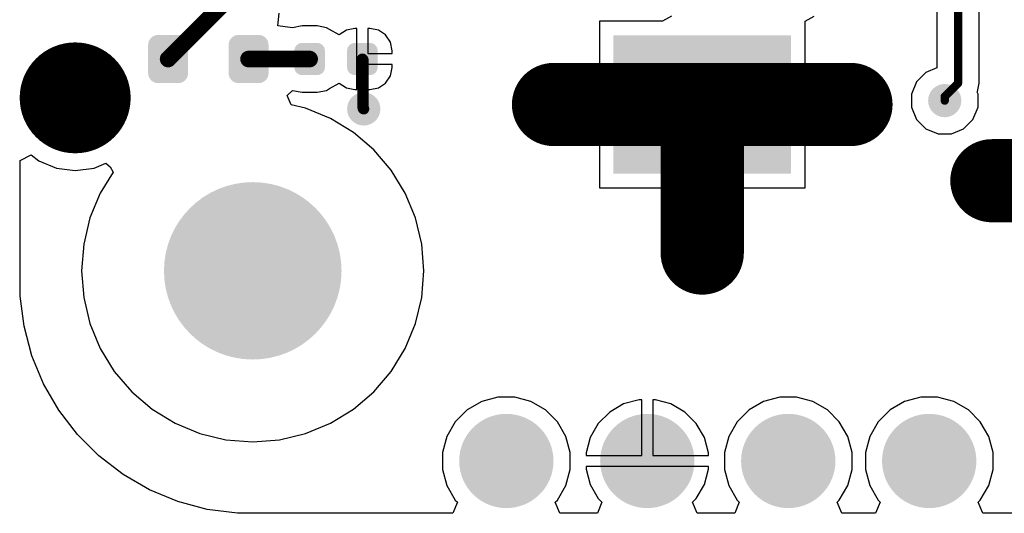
# Model space of a CAD drawing. Header units: inches. Extents: x 0.3 to 40.7, y 0.3 to 25.1.
# Tile 1 of 5: x 0.3 to 18, y 0.3 to 9.2. Entities that reach past the tile are written whole.
import ezdxf

# ---------------------------------------------------------------- set-up
doc = ezdxf.new("R2010")
doc.units = ezdxf.units.IN
for name, color, linetype in [('Pad Holes', 156, 'Continuous'), ('TOP', 1, 'Continuous'), ('Via Holes', 16, 'Continuous')]:
    doc.layers.add(name, color=color, linetype=linetype)

# ---------------------------------------------------------------- blocks, each defined once
blk = doc.blocks.new('F_____________1___F_________1_2377')
at = {"layer": 'TOP'}
h = blk.add_hatch(color=1, dxfattribs=at)
edge = h.paths.add_edge_path()
edge.add_arc((0, 0), 0.499999, 0, 360)
for points, const_width in [([(0.499999, 0, 1), (-0.499999, 0, 1)], 1.00000054), ([(-0.7499985, 0, 1), (-0.2499995, 0, 1)], 0.499999), ([(0.2499995, 0, 1), (0.7499985, 0, 1)], 0.499999)]:
    blk.add_lwpolyline(points, format="xyb", close=True, dxfattribs=dict(at, const_width=const_width))
blk = doc.blocks.new('LEDC1608X80N_AK_2393')
at = {"layer": 'TOP'}
h = blk.add_hatch(color=1, dxfattribs=at)
edge = h.paths.add_edge_path()
edge.add_arc((-0.54499891, -0.2549982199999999), 0.17999964, 270, 360)
edge.add_line((-0.36499927, -0.2549982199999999), (-0.36499927, 0.2550033))
edge.add_arc((-0.54499891, 0.2550033), 0.17999964, 0, 90)
edge.add_line((-0.54499891, 0.4350029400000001), (-0.9050007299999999, 0.4350029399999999))
edge.add_arc((-0.9050007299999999, 0.2550032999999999), 0.17999964, 90, 180)
edge.add_line((-1.08500037, 0.2550032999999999), (-1.08500037, -0.2549982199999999))
edge.add_arc((-0.9050007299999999, -0.25499822), 0.17999964, 180, 270)
edge.add_line((-0.9050007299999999, -0.43499786), (-0.54499891, -0.43499786))
h = blk.add_hatch(color=1, dxfattribs=at)
edge = h.paths.add_edge_path()
edge.add_arc((0.54499891, 0.2549982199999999), 0.17999964, 90, 180)
edge.add_line((0.36499927, 0.2549982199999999), (0.36499927, -0.2550032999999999))
edge.add_arc((0.54499891, -0.2550033), 0.17999964, 180, 270)
edge.add_line((0.54499891, -0.4350029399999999), (0.9050007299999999, -0.4350029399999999))
edge.add_arc((0.9050007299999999, -0.2550033), 0.17999964, 270, 360)
edge.add_line((1.08500037, -0.2550033), (1.08500037, 0.2549982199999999))
edge.add_arc((0.9050007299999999, 0.2549982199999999), 0.17999964, 0, 90)
edge.add_line((0.9050007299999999, 0.43499786), (0.54499891, 0.43499786))
blk = doc.blocks.new('RES_0402_2394')
at = {"layer": 'TOP'}
h = blk.add_hatch(color=1, dxfattribs=at)
edge = h.paths.add_edge_path()
edge.add_arc((-0.34025205, -0.14975078), 0.14024864, 270, 360)
edge.add_line((-0.20000341, -0.14975078), (-0.20000341, 0.14975078))
edge.add_arc((-0.34025205, 0.14975078), 0.14024864, 0, 90)
edge.add_line((-0.34025205, 0.28999942), (-0.60975367, 0.28999942))
edge.add_arc((-0.60975367, 0.14975078), 0.14024864, 90, 180)
edge.add_line((-0.75000231, 0.14975078), (-0.75000231, -0.14975078))
edge.add_arc((-0.60975367, -0.14975078), 0.14024864, 180, 270)
edge.add_line((-0.60975367, -0.28999942), (-0.34025205, -0.28999942))
h = blk.add_hatch(color=1, dxfattribs=at)
edge = h.paths.add_edge_path()
edge.add_arc((0.34024697, 0.14974824), 0.14024864, 90, 180)
edge.add_line((0.19999833, 0.14974824), (0.19999833, -0.14975332))
edge.add_arc((0.34024697, -0.14975332), 0.14024864, 180, 270)
edge.add_line((0.34024697, -0.29000196), (0.6097485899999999, -0.29000196))
edge.add_arc((0.6097485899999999, -0.14975332), 0.14024864, 270, 360)
edge.add_line((0.74999723, -0.14975332), (0.74999723, 0.14974824))
edge.add_arc((0.6097485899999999, 0.14974824), 0.14024864, 0, 90)
edge.add_line((0.6097485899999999, 0.28999688), (0.34024697, 0.28999688))
blk = doc.blocks.new('PEC11J_9215F_S0015_2410')
at = {"layer": 'TOP'}
blk.add_hatch(color=1, dxfattribs=at).paths.add_polyline_path([(-3.75000012, 6.299998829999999), (-6.2500002, 6.299998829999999), (-6.2500002, 9.500000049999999), (-3.75000012, 9.500000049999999)])
blk = doc.blocks.new('PIN_HEADER_2_54___VERT__1_10POS_2412')
at = {"layer": 'Pad Holes'}
h = blk.add_hatch(color=7, dxfattribs=at)
edge = h.paths.add_edge_path()
edge.add_arc((-11.43, 0), 0.499999, 0, 360)
h = blk.add_hatch(color=7, dxfattribs=at)
edge = h.paths.add_edge_path()
edge.add_arc((-8.889999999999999, 0), 0.499999, 0, 360)
h = blk.add_hatch(color=7, dxfattribs=at)
edge = h.paths.add_edge_path()
edge.add_arc((-6.35, 0), 0.499999, 0, 360)
h = blk.add_hatch(color=7, dxfattribs=at)
edge = h.paths.add_edge_path()
edge.add_arc((-3.81, 0), 0.499999, 0, 360)
at = {"layer": 'TOP'}
h = blk.add_hatch(color=1, dxfattribs=at)
edge = h.paths.add_edge_path()
edge.add_arc((-11.43, 0), 0.8499983, 0, 360)
h = blk.add_hatch(color=1, dxfattribs=at)
edge = h.paths.add_edge_path()
edge.add_arc((-8.889999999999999, 0), 0.8499983, 0, 360)
h = blk.add_hatch(color=1, dxfattribs=at)
edge = h.paths.add_edge_path()
edge.add_arc((-6.35, 0), 0.8499983, 0, 360)
h = blk.add_hatch(color=1, dxfattribs=at)
edge = h.paths.add_edge_path()
edge.add_arc((-3.81, 0), 0.8499983, 0, 360)

msp = doc.modelspace()

# ---------------------------------------------------------------- hatches: boundary and pattern name
at = {"layer": 'Pad Holes'}
h = msp.add_hatch(color=7, dxfattribs=at)
edge = h.paths.add_edge_path()
edge.add_arc((4.500013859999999, 4.68001096), 1.59999934, 0, 360)
at = {"layer": 'TOP'}
h = msp.add_hatch(color=1, dxfattribs=at)
edge = h.paths.add_edge_path()
edge.add_arc((16.97002448, 7.7500099), 0.2999994, 0, 360)
h = msp.add_hatch(color=1, dxfattribs=at)
edge = h.paths.add_edge_path()
edge.add_arc((6.4999997, 7.600000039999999), 0.2999994, 0, 360)
h = msp.add_hatch(color=1, dxfattribs=at)
edge = h.paths.add_edge_path()
edge.add_arc((4.500013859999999, 4.68001096), 1.49999954, 0, 360)
at = {"layer": 'Via Holes'}
h = msp.add_hatch(color=7, dxfattribs=at)
edge = h.paths.add_edge_path()
edge.add_arc((16.97002448, 7.7500099), 0.1499997, 0, 360)
h = msp.add_hatch(color=7, dxfattribs=at)
edge = h.paths.add_edge_path()
edge.add_arc((6.4999997, 7.600000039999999), 0.1499997, 0, 360)

# ---------------------------------------------------------------- linework, layer by layer
at = {"layer": 'TOP'}
for p, q in [((16.8272841, 11.15931982), (16.8272841, 8.3403186)), ((17.59197142, 8.062876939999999), (17.59197142, 11.14691446)), ((4.95106198, 9.10108162), (4.97449094, 9.32596306)), ((12.04602366, 9.27601396), (11.88413422, 9.184010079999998)), ((14.45402748, 9.18400754), (14.61591692, 9.27601142)), ((5.214071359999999, 9.06154144), (4.95106198, 9.10108162)), ((5.21847572, 9.064482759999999), (5.214071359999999, 9.06154144)), ((5.39025338, 9.09865084), (5.21847572, 9.064482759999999)), ((5.659752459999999, 9.09865084), (5.39025338, 9.09865084)), ((5.83153012, 9.064482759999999), (5.659752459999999, 9.09865084)), ((5.88069944, 9.031627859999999), (5.83153012, 9.064482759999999)), ((6.34025402, 9.0517472), (6.186426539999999, 9.02114782)), ((6.375003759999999, 9.0517472), (6.34025402, 9.0517472)), ((6.375003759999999, 8.50002364), (6.375003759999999, 9.0517472)), ((6.609753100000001, 9.0517472), (6.575003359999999, 9.0517472)), ((6.575003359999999, 9.0517472), (6.575003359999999, 8.60002344)), ((6.763580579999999, 9.02114782), (6.609753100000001, 9.0517472)), ((11.88413422, 9.184010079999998), (10.74602626, 9.184010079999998)), ((10.74602626, 9.184010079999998), (10.74602626, 7.78000984)), ((14.45402494, 9.07600928), (14.45402748, 9.18400754)), ((14.45402494, 7.78000984), (14.45402494, 9.07600928)), ((6.05601786, 8.93401312), (5.88069944, 9.031627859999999)), ((6.186426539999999, 9.02114782), (6.05601786, 8.93401312)), ((6.8939918, 8.93401312), (6.763580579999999, 9.02114782)), ((6.9811265, 8.803601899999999), (6.8939918, 8.93401312)), ((7.01172588, 8.64977442), (6.9811265, 8.803601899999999)), ((6.575003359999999, 8.60002344), (7.01172588, 8.60002344)), ((7.01172588, 8.60002344), (7.01172588, 8.64977442)), ((6.375003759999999, 7.94830008), (6.375003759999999, 8.50002364)), ((7.01172588, 8.40002384), (6.575003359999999, 8.40002384)), ((6.575003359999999, 8.40002384), (6.575003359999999, 7.94830008)), ((6.9811265, 8.19644538), (7.01172588, 8.35027286)), ((7.01172588, 8.35027286), (7.01172588, 8.40002384)), ((16.8272841, 8.3403186), (16.63015216, 8.25866522)), ((6.8939918, 8.066034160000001), (6.9811265, 8.19644538)), ((16.63015216, 8.25866522), (16.46136916, 8.08988222)), ((5.880696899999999, 7.968424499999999), (6.05601786, 8.066034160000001)), ((6.05601786, 8.066034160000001), (6.186426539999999, 7.97889946)), ((6.763580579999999, 7.97889946), (6.8939918, 8.066034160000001)), ((16.46136916, 8.08988222), (16.37002568, 7.86935688)), ((17.5628681, 7.91656024), (17.59197142, 8.062876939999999)), ((5.1195732, 7.83984462), (5.218478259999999, 7.935569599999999)), ((5.19331194, 7.675940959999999), (5.1195732, 7.83984462)), ((5.218478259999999, 7.935569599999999), (5.39025338, 7.901401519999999)), ((5.39025338, 7.901401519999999), (5.659752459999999, 7.901401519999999)), ((5.659752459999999, 7.901401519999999), (5.83153012, 7.935569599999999)), ((5.83153012, 7.935569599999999), (5.880696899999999, 7.968424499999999)), ((6.186426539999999, 7.97889946), (6.34025402, 7.94830008)), ((6.34025402, 7.94830008), (6.375003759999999, 7.94830008)), ((6.575003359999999, 7.94830008), (6.609753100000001, 7.94830008)), ((6.609753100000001, 7.94830008), (6.763580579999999, 7.97889946)), ((16.37002568, 7.86935688), (16.37002568, 7.63066292)), ((17.55521508, 7.90510738), (17.5628681, 7.91656024)), ((17.57002328, 7.86935688), (17.55521508, 7.90510738)), ((17.57002328, 7.63066292), (17.57002328, 7.86935688)), ((5.453179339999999, 7.61355094), (5.19331194, 7.675940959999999)), ((10.74602626, 7.78000984), (12.6000256, 7.78000984)), ((12.6000256, 7.78000984), (14.45402494, 7.78000984)), ((16.37002568, 7.63066292), (16.46136916, 7.410137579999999)), ((17.4786798, 7.410137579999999), (17.57002328, 7.63066292)), ((5.90035142, 7.428326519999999), (5.453179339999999, 7.61355094)), ((12.5000258, 7.58001024), (10.74602626, 7.58001024)), ((10.74602626, 7.58001024), (10.74602626, 6.17601)), ((12.5000258, 6.17601), (12.5000258, 7.58001024)), ((14.45402494, 7.58001024), (12.7000254, 7.58001024)), ((12.7000254, 7.58001024), (12.7000254, 6.17601)), ((14.45402494, 6.17601), (14.45402494, 7.58001024)), ((6.313043, 7.17542888), (5.90035142, 7.428326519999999)), ((16.46136916, 7.410137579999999), (16.63015216, 7.241354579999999)), ((17.3098968, 7.241354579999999), (17.4786798, 7.410137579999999)), ((6.681089, 6.8610861), (6.313043, 7.17542888)), ((16.63015216, 7.241354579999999), (16.8506775, 7.1500111)), ((16.8506775, 7.1500111), (17.08937146, 7.1500111)), ((17.08937146, 7.1500111), (17.3098968, 7.241354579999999)), ((0.3058795, 6.6721101), (0.5058791, 6.770738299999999)), ((0.5058791, 6.770738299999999), (0.64439292, 6.664454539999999)), ((6.99543178, 6.4930401), (6.681089, 6.8610861)), ((0.3058795, 4.50000116), (0.3058795, 6.6721101)), ((0.64439292, 6.664454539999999), (0.9606330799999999, 6.533464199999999)), ((1.6393668, 6.533464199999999), (1.85207148, 6.621569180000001)), ((1.85207148, 6.621569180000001), (1.9324574, 6.553829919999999)), ((0.9606330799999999, 6.533464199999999), (1.29999994, 6.4887856)), ((1.29999994, 6.4887856), (1.6393668, 6.533464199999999)), ((1.98425054, 6.459839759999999), (1.7516983, 6.08034852)), ((1.9324574, 6.553829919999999), (1.98425054, 6.459839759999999)), ((7.248329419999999, 6.08034852), (6.99543178, 6.4930401)), ((1.7516983, 6.08034852), (1.56647388, 5.63317644)), ((7.43355384, 5.63317644), (7.248329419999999, 6.08034852)), ((10.74602626, 6.17601), (12.5000258, 6.17601)), ((12.7000254, 6.17601), (14.45402494, 6.17601)), ((1.56647388, 5.63317644), (1.45348198, 5.16253476)), ((7.546545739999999, 5.16253476), (7.43355384, 5.63317644)), ((1.45348198, 5.16253476), (1.41550644, 4.68001096)), ((7.58452128, 4.68001096), (7.546545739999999, 5.16253476)), ((1.41550644, 4.68001096), (1.45348198, 4.19748716)), ((7.546545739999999, 4.19748716), (7.58452128, 4.68001096)), ((0.3058795, 4.22510458), (0.3058795, 4.50000116)), ((0.37764212, 3.68001296), (0.3058795, 4.22510458)), ((1.45348198, 4.19748716), (1.56647388, 3.72684548)), ((7.43355384, 3.72684548), (7.546545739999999, 4.19748716)), ((1.56647388, 3.72684548), (1.7516983, 3.2796734)), ((7.248329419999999, 3.2796734), (7.43355384, 3.72684548)), ((0.51994054, 3.1489396), (0.37764212, 3.68001296)), ((1.7516983, 3.2796734), (2.00459594, 2.86698182)), ((6.99543178, 2.86698182), (7.248329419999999, 3.2796734)), ((0.7303389, 2.64099802), (0.51994054, 3.1489396)), ((2.00459594, 2.86698182), (2.31893872, 2.49893582)), ((6.681089, 2.49893582), (6.99543178, 2.86698182)), ((1.00523294, 2.16486486), (0.7303389, 2.64099802)), ((2.31893872, 2.49893582), (2.68698472, 2.18459304)), ((6.313043, 2.18459304), (6.681089, 2.49893582)), ((8.62614226, 2.32163874), (8.36391012, 2.17023696)), ((8.918625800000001, 2.4000079), (8.62614226, 2.32163874)), ((9.221424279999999, 2.4000079), (8.918625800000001, 2.4000079)), ((9.51390782, 2.32163874), (9.221424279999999, 2.4000079)), ((9.77613996, 2.17023696), (9.51390782, 2.32163874)), ((11.46468116, 2.3540085), (11.18389686, 2.2787737)), ((11.51002524, 2.3540085), (11.46468116, 2.3540085)), ((11.51002524, 1.35001), (11.51002524, 2.3540085)), ((11.75536892, 2.3540085), (11.71002484, 2.3540085)), ((11.71002484, 2.3540085), (11.71002484, 1.35001)), ((12.03615322, 2.2787737), (11.75536892, 2.3540085)), ((13.70614226, 2.32163874), (13.44391012, 2.17023696)), ((13.9986258, 2.4000079), (13.70614226, 2.32163874)), ((14.30142428, 2.4000079), (13.9986258, 2.4000079)), ((14.59390782, 2.32163874), (14.30142428, 2.4000079)), ((14.85613996, 2.17023696), (14.59390782, 2.32163874)), ((16.24614226, 2.32163874), (15.98391012, 2.17023696)), ((16.5386258, 2.4000079), (16.24614226, 2.32163874)), ((16.84142428, 2.4000079), (16.5386258, 2.4000079)), ((17.13390782, 2.32163874), (16.84142428, 2.4000079)), ((17.39613996, 2.17023696), (17.13390782, 2.32163874)), ((1.33992112, 1.72869098), (1.00523294, 2.16486486)), ((2.68698472, 2.18459304), (3.0996763, 1.9316954)), ((5.90035142, 1.9316954), (6.313043, 2.18459304)), ((8.36391012, 2.17023696), (8.149798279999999, 1.95612512)), ((9.9902518, 1.95612512), (9.77613996, 2.17023696)), ((10.93215238, 2.13342982), (10.72660542, 1.92788286)), ((11.18389686, 2.2787737), (10.93215238, 2.13342982)), ((12.2878977, 2.13342982), (12.03615322, 2.2787737)), ((12.49344466, 1.92788286), (12.2878977, 2.13342982)), ((13.44391012, 2.17023696), (13.22979828, 1.95612512)), ((15.0702518, 1.95612512), (14.85613996, 2.17023696)), ((15.98391012, 2.17023696), (15.76979828, 1.95612512)), ((17.6102518, 1.95612512), (17.39613996, 2.17023696)), ((8.149798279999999, 1.95612512), (7.998396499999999, 1.69389298)), ((10.14165358, 1.69389298), (9.9902518, 1.95612512)), ((13.22979828, 1.95612512), (13.0783965, 1.69389298)), ((15.22165358, 1.69389298), (15.0702518, 1.95612512)), ((15.76979828, 1.95612512), (15.6183965, 1.69389298)), ((17.76165358, 1.69389298), (17.6102518, 1.95612512)), ((3.0996763, 1.9316954), (3.54684838, 1.74647098)), ((5.453179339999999, 1.74647098), (5.90035142, 1.9316954)), ((10.72660542, 1.92788286), (10.58126154, 1.67613838)), ((12.63878854, 1.67613838), (12.49344466, 1.92788286)), ((1.72870368, 1.33990842), (1.33992112, 1.72869098)), ((3.54684838, 1.74647098), (4.01749006, 1.63347908)), ((4.01749006, 1.63347908), (4.500013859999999, 1.59550354)), ((4.500013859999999, 1.59550354), (4.982537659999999, 1.63347908)), ((4.982537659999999, 1.63347908), (5.453179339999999, 1.74647098)), ((7.998396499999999, 1.69389298), (7.920027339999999, 1.40140944)), ((10.22002274, 1.40140944), (10.14165358, 1.69389298)), ((10.58126154, 1.67613838), (10.50602674, 1.39535408)), ((12.71402334, 1.39535408), (12.63878854, 1.67613838)), ((13.0783965, 1.69389298), (13.00002734, 1.40140944)), ((15.30002274, 1.40140944), (15.22165358, 1.69389298)), ((15.6183965, 1.69389298), (15.54002734, 1.40140944)), ((17.84002274, 1.40140944), (17.76165358, 1.69389298)), ((2.16488772, 1.00521516), (1.72870368, 1.33990842)), ((7.920027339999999, 1.40140944), (7.920027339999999, 1.09861096)), ((10.22002274, 1.09861096), (10.22002274, 1.40140944)), ((10.50602674, 1.39535408), (10.50602674, 1.35001)), ((10.50602674, 1.35001), (11.51002524, 1.35001)), ((11.71002484, 1.35001), (12.71402334, 1.35001)), ((12.71402334, 1.35001), (12.71402334, 1.39535408)), ((13.00002734, 1.40140944), (13.00002734, 1.09861096)), ((15.30002274, 1.09861096), (15.30002274, 1.40140944)), ((15.54002734, 1.40140944), (15.54002734, 1.09861096)), ((17.84002274, 1.09861096), (17.84002274, 1.40140944)), ((7.920027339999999, 1.09861096), (7.998396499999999, 0.80612742)), ((10.14165358, 0.80612742), (10.22002274, 1.09861096)), ((12.71402334, 1.1500104), (10.50602674, 1.1500104)), ((10.50602674, 1.1500104), (10.50602674, 1.10466632)), ((10.50602674, 1.10466632), (10.58126154, 0.82388202)), ((12.63878854, 0.82388202), (12.71402334, 1.10466632)), ((12.71402334, 1.10466632), (12.71402334, 1.1500104)), ((13.00002734, 1.09861096), (13.0783965, 0.80612742)), ((15.22165358, 0.80612742), (15.30002274, 1.09861096)), ((15.54002734, 1.09861096), (15.6183965, 0.80612742)), ((17.76165358, 0.80612742), (17.84002274, 1.09861096)), ((2.64101072, 0.7303261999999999), (2.16488772, 1.00521516)), ((3.1489523, 0.51992784), (2.64101072, 0.7303261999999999)), ((7.998396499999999, 0.80612742), (8.149798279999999, 0.54389528)), ((9.9902518, 0.54389528), (10.14165358, 0.80612742)), ((10.58126154, 0.82388202), (10.72660542, 0.5721375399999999)), ((12.49344466, 0.5721375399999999), (12.63878854, 0.82388202)), ((13.0783965, 0.80612742), (13.22979828, 0.54389528)), ((15.0702518, 0.54389528), (15.22165358, 0.80612742)), ((15.6183965, 0.80612742), (15.76979828, 0.54389528)), ((17.6102518, 0.54389528), (17.76165358, 0.80612742)), ((8.149798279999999, 0.54389528), (8.18782716, 0.5058663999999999)), ((9.952222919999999, 0.5058663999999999), (9.9902518, 0.54389528)), ((10.72660542, 0.5721375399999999), (10.79287656, 0.5058663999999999)), ((12.42717352, 0.5058663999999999), (12.49344466, 0.5721375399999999)), ((13.22979828, 0.54389528), (13.26782462, 0.5058689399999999)), ((15.03222546, 0.5058689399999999), (15.0702518, 0.54389528)), ((15.76979828, 0.54389528), (15.80782462, 0.5058689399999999)), ((17.57222546, 0.5058689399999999), (17.6102518, 0.54389528)), ((3.68002058, 0.37762942), (3.1489523, 0.51992784)), ((4.22511982, 0.3058668), (3.68002058, 0.37762942)), ((8.18782716, 0.5058663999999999), (8.104985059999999, 0.3058642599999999)), ((10.03506502, 0.3058668), (9.952222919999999, 0.5058663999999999)), ((10.79287656, 0.5058663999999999), (10.71003192, 0.3058668)), ((12.51001816, 0.3058668), (12.42717352, 0.5058663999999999)), ((13.26782462, 0.5058689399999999), (13.18498252, 0.3058668)), ((15.11506756, 0.3058668), (15.03222546, 0.5058689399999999)), ((15.80782462, 0.5058689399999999), (15.72498252, 0.3058668)), ((17.65506756, 0.30586934), (17.57222546, 0.5058689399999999)), ((4.5000164, 0.3058642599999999), (4.22511982, 0.3058668)), ((8.104985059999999, 0.3058642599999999), (4.5000164, 0.3058642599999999)), ((10.71003192, 0.3058668), (10.03506502, 0.3058668)), ((13.18498252, 0.3058668), (12.51001816, 0.3058668)), ((15.72498252, 0.3058668), (15.11506756, 0.3058668)), ((18.26498252, 0.30586934), (17.65506756, 0.30586934))]:
    msp.add_line(p, q, dxfattribs=at)
for points, const_width in [([(17.20962776, 8.062876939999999), (17.20962776, 11.61309844)], 0.1499997), ([(2.9750004, 8.50002618), (4.11757368, 9.64259946)], 0.2999994), ([(4.42500004, 8.5000211), (5.52499784, 8.5000211)], 0.2999994), ([(5.52499784, 8.5000211), (5.52500292, 8.50002618)], 0.2999994), ([(6.47500356, 8.50002364), (6.4875029, 8.4875243)], 0.1999996), ([(6.4875029, 7.612496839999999), (6.4875029, 8.4875243)], 0.1999996), ([(9.919992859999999, 7.680010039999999), (12.6000256, 7.680010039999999)], 1.49999954), ([(12.6000256, 7.680010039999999), (15.28005834, 7.680010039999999)], 1.49999954), ([(12.6000256, 4.9999773), (12.6000256, 7.680010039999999)], 1.49999954), ([(16.97002448, 7.82327366), (17.20962776, 8.062876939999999)], 0.1499997), ([(16.97002448, 7.7500099), (16.97002448, 7.82327366)], 0.1499997), ([(6.4875029, 7.612496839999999), (6.4999997, 7.600000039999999)], 0.1999996), ([(17.8199923, 6.305008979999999), (20.50002504, 6.305008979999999)], 1.49999954)]:
    msp.add_lwpolyline(points, dxfattribs=dict(at, const_width=const_width))
for points, const_width in [([(2.90000182, 8.50002618, 1), (3.04999898, 8.50002618, 1)], 0.1499997), ([(4.35000146, 8.5000211, 1), (4.49999862, 8.5000211, 1)], 0.1499997), ([(5.44999926, 8.5000211, 1), (5.59999642, 8.5000211, 1)], 0.1499997), ([(5.44999926, 8.5000211, 1), (5.59999642, 8.5000211, 1)], 0.1499997), ([(5.45000434, 8.50002618, 1), (5.600001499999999, 8.50002618, 1)], 0.1499997), ([(6.425003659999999, 8.50002364, 1), (6.52500346, 8.50002364, 1)], 0.0999998), ([(6.437502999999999, 8.4875243, 1), (6.5375028, 8.4875243, 1)], 0.0999998), ([(6.437502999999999, 8.4875243, 1), (6.5375028, 8.4875243, 1)], 0.0999998), ([(9.544992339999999, 7.680010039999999, 1), (10.29499338, 7.680010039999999, 1)], 0.7499985), ([(12.22502508, 7.680010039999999, 1), (12.97502612, 7.680010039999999, 1)], 0.7499985), ([(12.22502508, 7.680010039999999, 1), (12.97502612, 7.680010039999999, 1)], 0.7499985), ([(12.22502508, 7.680010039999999, 1), (12.97502612, 7.680010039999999, 1)], 0.7499985), ([(14.90505782, 7.680010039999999, 1), (15.65505886, 7.680010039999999, 1)], 0.7499985), ([(17.1721272, 8.062876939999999, 1), (17.24712832, 8.062876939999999, 1)], 0.07499858), ([(17.1721272, 8.062876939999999, 1), (17.24712832, 8.062876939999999, 1)], 0.07499858), ([(16.93252392, 7.82327366, 1), (17.00752504, 7.82327366, 1)], 0.07499858), ([(16.93252392, 7.82327366, 1), (17.00752504, 7.82327366, 1)], 0.07499858), ([(16.93252392, 7.7500099, 1), (17.00752504, 7.7500099, 1)], 0.07499858), ([(6.437502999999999, 7.612496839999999, 1), (6.5375028, 7.612496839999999, 1)], 0.0999998), ([(6.437502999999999, 7.612496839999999, 1), (6.5375028, 7.612496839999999, 1)], 0.0999998), ([(6.449999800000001, 7.600000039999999, 1), (6.5499996, 7.600000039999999, 1)], 0.0999998), ([(17.44499178, 6.305008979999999, 1), (18.19499282, 6.305008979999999, 1)], 0.7499985), ([(12.22502508, 4.9999773, 1), (12.97502612, 4.9999773, 1)], 0.7499985)]:
    msp.add_lwpolyline(points, format="xyb", close=True, dxfattribs=dict(at, const_width=const_width))

# ---------------------------------------------------------------- block references
for name, p, rotation in [('PEC11J_9215F_S0015_2410', (20.50002504, 12.6800102), 90), ('LEDC1608X80N_AK_2393', (3.70000022, 8.50002364), 180), ('F_____________1___F_________1_2377', (1.29999994, 7.799999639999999), 270), ('RES_0402_2394', (6.000000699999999, 8.50002364), 180)]:
    msp.add_blockref(name, p, dxfattribs=dict(rotation=rotation))
msp.add_blockref('PIN_HEADER_2_54___VERT__1_10POS_2412', (20.50002504, 1.2500102))

doc.saveas('drawing.dxf')
